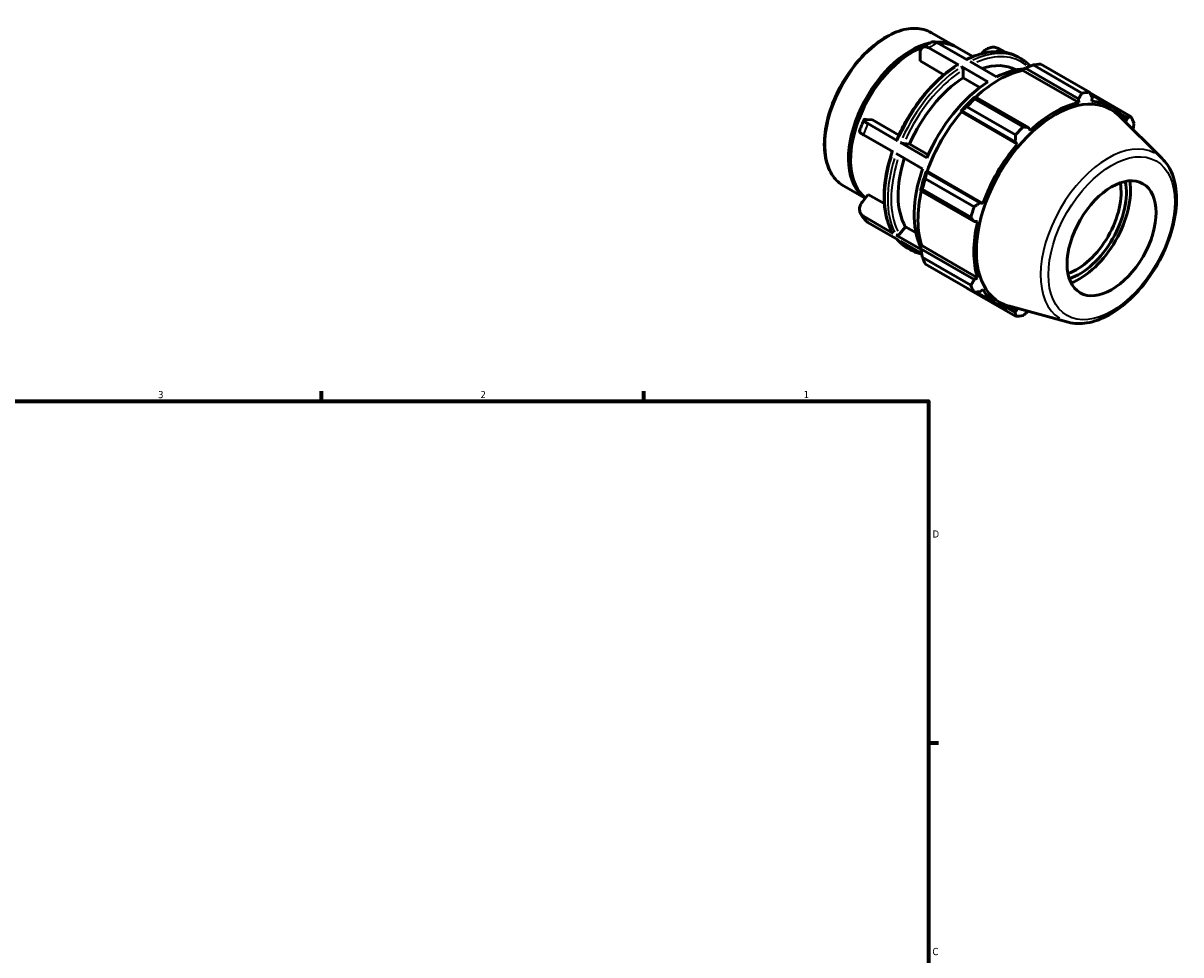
# Model space of a CAD drawing. Header units: inches. Extents: x -2.1 to 37.3, y -1.5 to 26.
# Tile 6 of 6: x 21.6 to 36.8, y 13.7 to 26. Entities that reach past the tile are written whole.
import ezdxf

# ---------------------------------------------------------------- set-up
doc = ezdxf.new("R2010")
doc.units = ezdxf.units.IN
doc.header["$MEASUREMENT"] = 0
for name, color, linetype, lineweight in [('Border (ANSI)', 7, 'Continuous', 70), ('Visible (ANSI)', 7, 'Continuous', 50), ('Visible Narrow (ANSI)', 7, 'Continuous', 35)]:
    doc.layers.add(name, color=color, linetype=linetype, lineweight=lineweight)
doc.styles.add('Note Text (ANSI)', font='tahoma.ttf')

# ---------------------------------------------------------------- blocks, each defined once
blk = doc.blocks.new('Borders Default Border')
at = {"layer": 'Border (ANSI)'}
for p, q in [((25.5, 21), (25.5, 21.134)), ((29.75, 21), (29.75, 21.134)), ((33.5, 16.5), (33.634, 16.5))]:
    blk.add_line(p, q, dxfattribs=at)
at = {"layer": 'Border (ANSI)', "flags": 128}
blk.add_lwpolyline([(0.5, 1), (0.5, 21), (33.5, 21), (33.5, 1), (0.5, 1)], dxfattribs=at)
at = {"layer": 'Border (ANSI)', "color": 5, "true_color": 0x0000ff, "char_height": 0.0945, "attachment_point": 7, "style": 'Note Text (ANSI)'}
for s, insert in [('3', (23.346, 21.038)), ('2', (27.596, 21.04)), ('1', (31.854, 21.04)), ('D', (33.553, 19.203)), ('C', (33.552, 13.701))]:
    blk.add_mtext(s, dxfattribs=dict(at, insert=insert))

msp = doc.modelspace()

# ---------------------------------------------------------------- linework, layer by layer
at = {"layer": 'Visible (ANSI)'}
for p, q in [((33.539, 25.854), (33.849, 25.676)), ((33.894, 25.429), (33.503, 25.654)), ((34.009, 25.495), (33.617, 25.72)), ((33.876, 25.66), (34.086, 25.539)), ((34.507, 25.596), (34.42, 25.646)), ((33.279, 25.593), (33.293, 25.601)), ((33.389, 25.482), (33.389, 25.588)), ((33.703, 25.301), (33.389, 25.482)), ((34.198, 25.577), (34.207, 25.589)), ((34.677, 25.535), (34.715, 25.513)), ((34.282, 25.206), (33.933, 25.407)), ((33.956, 25.261), (33.956, 25.366)), ((34.047, 25.473), (34.396, 25.271)), ((34.744, 25.358), (34.747, 25.373)), ((34.744, 25.358), (35.48, 24.934)), ((34.747, 25.373), (34.777, 25.389)), ((34.777, 25.389), (35.479, 24.984)), ((35.521, 25.059), (34.879, 25.429)), ((34.979, 25.438), (35.621, 25.069)), ((34.178, 25.133), (33.956, 25.261)), ((36.168, 24.751), (35.623, 25.065)), ((35.637, 25.038), (35.91, 24.881)), ((34.648, 24.509), (34.006, 24.878)), ((34.117, 25.009), (34.101, 25.001)), ((34.106, 24.983), (34.748, 24.614)), ((34.82, 24.605), (34.117, 25.009)), ((35.479, 24.984), (35.48, 24.934)), ((35.651, 24.951), (35.655, 25.001)), ((33.928, 24.818), (33.941, 24.823)), ((33.934, 24.81), (33.928, 24.818)), ((33.934, 24.81), (34.67, 24.386)), ((33.941, 24.823), (34.643, 24.418)), ((36.581, 24.195), (36.003, 24.767)), ((36.032, 24.782), (36.122, 24.731)), ((36.122, 24.731), (36.102, 24.689)), ((32.685, 24.712), (32.764, 24.705)), ((33.091, 24.43), (32.7, 24.656)), ((32.764, 24.705), (33.11, 24.506)), ((34.841, 24.566), (34.82, 24.605)), ((33.034, 24.283), (32.643, 24.508)), ((34.643, 24.418), (34.67, 24.386)), ((33.422, 24.06), (33.072, 24.261)), ((33.479, 24.207), (33.129, 24.408)), ((33.173, 24.393), (33.252, 24.386)), ((33.252, 24.386), (33.496, 24.245)), ((32.474, 24.195), (32.474, 24.179)), ((33.475, 24.015), (33.472, 24.028)), ((33.472, 24.028), (33.482, 24.028)), ((34.177, 23.611), (33.475, 24.015)), ((33.482, 24.028), (34.218, 23.604)), ((32.379, 23.839), (32.667, 23.673)), ((33.459, 23.931), (34.101, 23.561)), ((32.628, 23.625), (32.707, 23.724)), ((32.707, 23.724), (32.917, 23.603)), ((33.4, 23.787), (33.401, 23.769)), ((33.401, 23.769), (34.104, 23.365)), ((34.06, 23.422), (33.418, 23.792)), ((34.218, 23.604), (34.177, 23.611)), ((33.034, 23.211), (32.643, 23.436)), ((33.091, 23.13), (32.7, 23.355)), ((34.104, 23.365), (34.147, 23.365)), ((33.116, 23.201), (33.195, 23.299)), ((33.195, 23.299), (33.336, 23.218)), ((33.403, 22.999), (33.072, 23.189)), ((33.411, 22.946), (33.129, 23.108)), ((33.4, 23.04), (33.411, 23.051)), ((33.401, 23.007), (33.4, 23.04)), ((33.411, 23.051), (34.147, 22.627)), ((33.226, 23.016), (33.264, 22.994)), ((34.104, 22.602), (33.401, 23.007)), ((33.418, 22.898), (34.06, 22.528)), ((34.101, 22.437), (33.459, 22.806)), ((34.147, 22.627), (34.104, 22.602)), ((34.006, 22.489), (34.648, 22.119)), ((34.132, 22.438), (34.411, 22.278)), ((34.177, 22.44), (34.218, 22.47)), ((34.643, 22.17), (34.551, 22.222)), ((35.341, 22.041), (34.555, 22.254)), ((34.67, 22.208), (34.643, 22.17))]:
    msp.add_line(p, q, dxfattribs=at)
for centre, major_axis, start_param, end_param in [((33.268, 24.669), (-0.58, -1.008), 3.615744, 6.24657), ((33.296, 24.653), (-0.58, -1.008), 3.756999, 6.199455), ((33.268, 24.669), (0.58, 1.008), 6.259288, 6.654883), ((33.296, 24.653), (0.58, 1.008), 0, 0.367488), ((33.282, 24.661), (-0.57, -0.991), 3.928925, 5.495853), ((34.424, 24.003), (0.75, 1.302), 0.478032, 1.071949), ((34.013, 24.24), (0.645, 1.12), 0.011785, 0.57368), ((34.339, 24.052), (0.725, 1.26), 0.364053, 0.72788), ((34.493, 23.964), (0.806, 1.4), 0.343502, 0.438029), ((34.013, 24.24), (-0.645, -1.12), 3.987598, 4.909714), ((34.339, 24.052), (-0.725, -1.26), 3.980641, 4.91667), ((35.134, 23.594), (0.806, 1.4), 0.343502, 0.438029), ((34.424, 24.003), (-0.758, -1.316), 4.23049, 4.405023), ((34.493, 23.964), (0.806, 1.4), 1.1289, 1.223427), ((35.168, 23.574), (0.732, 1.271), 6.13202, 9.575944), ((35.16, 23.579), (-0.75, -1.302), 3.619624, 4.23049), ((35.16, 23.579), (0.75, 1.302), 5.975819, 6.586684), ((34.424, 24.003), (0.75, 1.302), 1.26343, 1.874295), ((35.134, 23.594), (0.806, 1.4), 5.841289, 5.935816), ((35.134, 23.594), (-0.806, -1.4), 4.270492, 4.36502), ((35.16, 23.579), (-0.75, -1.302), 4.405023, 5.015888), ((34.013, 24.24), (-0.645, -1.12), 5.068919, 5.956911), ((34.339, 24.052), (-0.725, -1.26), 5.027839, 5.916232), ((34.424, 24.003), (-0.758, -1.316), 5.015888, 5.190421), ((34.493, 23.964), (0.806, 1.4), 1.914298, 2.008825), ((35.452, 23.411), (-0.414, -0.718), 0.587777, 2.553815), ((35.487, 23.391), (0.438, 0.761), 3.712142, 5.712636), ((35.487, 23.391), (0.477, 0.829), 3.765548, 5.65923), ((34.424, 24.003), (0.75, 1.302), 2.065615, 2.659693), ((35.134, 23.594), (-0.806, -1.4), 5.055891, 5.150418), ((35.16, 23.579), (-0.75, -1.302), 5.190421, 5.801286), ((34.493, 23.964), (-0.806, -1.4), 5.841289, 5.935816), ((35.134, 23.594), (-0.806, -1.4), 5.841289, 5.935816), ((35.16, 23.579), (-0.75, -1.302), 5.975819, 6.586684), ((35.134, 23.594), (-0.806, -1.4), 0.343502, 0.438029)]:
    msp.add_ellipse(centre, major_axis=major_axis, ratio=0.578093, start_param=start_param, end_param=end_param, dxfattribs=at)
msp.add_ellipse((35.913, 23.146), major_axis=(0.414, 0.718), ratio=0.578093, dxfattribs=at)
for points, knots in [([(33.539, 25.854), (33.477, 25.89), (33.406, 25.909), (33.25, 25.914), (33.165, 25.897), (32.991, 25.831), (32.901, 25.779), (32.726, 25.647), (32.642, 25.565), (32.486, 25.381), (32.415, 25.279), (32.293, 25.063), (32.243, 24.949), (32.168, 24.722), (32.143, 24.609), (32.122, 24.393), (32.126, 24.291), (32.163, 24.109), (32.197, 24.028), (32.28, 23.911), (32.326, 23.869), (32.379, 23.839)], [5.499721, 5.499721, 5.499721, 5.499721, 5.802768, 5.802768, 6.116702, 6.116702, 6.440493, 6.440493, 6.765201, 6.765201, 7.089105, 7.089105, 7.41269, 7.41269, 7.736672, 7.736672, 8.061449, 8.061449, 8.384714, 8.384714, 8.641314, 8.641314, 8.641314, 8.641314]), ([(33.389, 25.588), (33.389, 25.596), (33.39, 25.604), (33.393, 25.62), (33.395, 25.627), (33.4, 25.639), (33.404, 25.645), (33.412, 25.655), (33.417, 25.659), (33.427, 25.665), (33.433, 25.667), (33.446, 25.67), (33.453, 25.67), (33.466, 25.669), (33.473, 25.667), (33.488, 25.662), (33.496, 25.658), (33.503, 25.654)], [-0.6080437, -0.6080437, -0.6080437, -0.6080437, -0.5319178, -0.5319178, -0.4557919, -0.4557919, -0.3797517, -0.3797517, -0.3037116, -0.3037116, -0.2277536, -0.2277536, -0.1517957, -0.1517957, -0.0758978, -0.0758978, 0, 0, 0, 0]), ([(33.42, 25.661), (33.428, 25.666), (33.436, 25.671), (33.452, 25.68), (33.46, 25.685), (33.476, 25.694), (33.483, 25.699), (33.499, 25.708), (33.507, 25.712), (33.523, 25.721), (33.531, 25.725), (33.539, 25.729)], [6.2256092, 6.2256092, 6.2256092, 6.2256092, 6.2485859, 6.2485859, 6.2715626, 6.2715626, 6.2945394, 6.2945394, 6.3175161, 6.3175161, 6.3404928, 6.3404928, 6.3404928, 6.3404928]), ([(33.617, 25.72), (33.61, 25.724), (33.603, 25.728), (33.588, 25.733), (33.58, 25.734), (33.567, 25.736), (33.56, 25.735), (33.549, 25.733), (33.544, 25.731), (33.539, 25.729)], [0, 0, 0, 0, 0.0758978, 0.0758978, 0.1517957, 0.1517957, 0.2277536, 0.2277536, 0.2907459, 0.2907459, 0.2907459, 0.2907459]), ([(34.207, 25.589), (34.213, 25.596), (34.221, 25.604), (34.237, 25.619), (34.245, 25.626), (34.262, 25.636), (34.272, 25.642), (34.291, 25.651), (34.301, 25.654), (34.32, 25.659), (34.33, 25.661), (34.35, 25.663), (34.36, 25.663), (34.378, 25.661), (34.387, 25.659), (34.405, 25.654), (34.413, 25.65), (34.42, 25.646)], [-0.6080437, -0.6080437, -0.6080437, -0.6080437, -0.5319178, -0.5319178, -0.4557919, -0.4557919, -0.3797517, -0.3797517, -0.3037116, -0.3037116, -0.2277536, -0.2277536, -0.1517957, -0.1517957, -0.0758978, -0.0758978, 0, 0, 0, 0]), ([(34.677, 25.535), (34.64, 25.556), (34.6, 25.573), (34.517, 25.596), (34.473, 25.603), (34.382, 25.607), (34.336, 25.604), (34.24, 25.589), (34.191, 25.577), (34.095, 25.544), (34.047, 25.524), (33.999, 25.5)], [5.4997209, 5.4997209, 5.4997209, 5.4997209, 5.6452277, 5.6452277, 5.7907346, 5.7907346, 5.9362415, 5.9362415, 6.0817484, 6.0817484, 6.2206636, 6.2206636, 6.2206636, 6.2206636]), ([(34.839, 25.413), (34.836, 25.416), (34.833, 25.419), (34.822, 25.431), (34.813, 25.44), (34.795, 25.456), (34.785, 25.464), (34.766, 25.479), (34.756, 25.487), (34.736, 25.5), (34.726, 25.507), (34.715, 25.513)], [5.3193565, 5.3193565, 5.3193565, 5.3193565, 5.3332423, 5.3332423, 5.374862, 5.374862, 5.4164816, 5.4164816, 5.4581012, 5.4581012, 5.4997209, 5.4997209, 5.4997209, 5.4997209]), ([(33.877, 25.43), (33.813, 25.389), (33.75, 25.342), (33.626, 25.235), (33.566, 25.176), (33.45, 25.048), (33.395, 24.979), (33.292, 24.835), (33.243, 24.759), (33.155, 24.602), (33.115, 24.522), (33.081, 24.44)], [0.055981, 0.055981, 0.055981, 0.055981, 0.2430015, 0.2430015, 0.4300219, 0.4300219, 0.6170423, 0.6170423, 0.8040627, 0.8040627, 0.9910832, 0.9910832, 0.9910832, 0.9910832]), ([(33.877, 25.43), (33.877, 25.43), (33.878, 25.43), (33.88, 25.432), (33.883, 25.432), (33.888, 25.432), (33.891, 25.43), (33.894, 25.429)], [0.43477174, 0.43477174, 0.43477174, 0.43477174, 0.43685053, 0.43685053, 0.46803381, 0.46803381, 0.49919247, 0.49919247, 0.49919247, 0.49919247]), ([(33.933, 25.407), (33.935, 25.405), (33.939, 25.402), (33.944, 25.397), (33.947, 25.393), (33.951, 25.386), (33.953, 25.381), (33.955, 25.374), (33.956, 25.37), (33.956, 25.366)], [0, 0, 0, 0, 0.0311587, 0.0311587, 0.0623419, 0.0623419, 0.0935558, 0.0935558, 0.1247961, 0.1247961, 0.1247961, 0.1247961]), ([(32.591, 24.557), (32.595, 24.567), (32.598, 24.577), (32.605, 24.597), (32.609, 24.607), (32.617, 24.627), (32.62, 24.636), (32.628, 24.656), (32.632, 24.666), (32.64, 24.686), (32.644, 24.695), (32.649, 24.705)], [5.1778011, 5.1778011, 5.1778011, 5.1778011, 5.2010919, 5.2010919, 5.2243828, 5.2243828, 5.2476736, 5.2476736, 5.2709644, 5.2709644, 5.2942553, 5.2942553, 5.2942553, 5.2942553]), ([(32.7, 24.656), (32.693, 24.66), (32.686, 24.664), (32.673, 24.672), (32.668, 24.677), (32.66, 24.684), (32.656, 24.687), (32.651, 24.694), (32.649, 24.697), (32.648, 24.702), (32.648, 24.704), (32.65, 24.708), (32.653, 24.71), (32.659, 24.712), (32.663, 24.713), (32.673, 24.713), (32.679, 24.713), (32.685, 24.712)], [0, 0, 0, 0, 0.0758978, 0.0758978, 0.1517957, 0.1517957, 0.2277536, 0.2277536, 0.3037116, 0.3037116, 0.3797517, 0.3797517, 0.4557919, 0.4557919, 0.5319178, 0.5319178, 0.6080437, 0.6080437, 0.6080437, 0.6080437]), ([(32.591, 24.557), (32.591, 24.556), (32.591, 24.554), (32.592, 24.55), (32.594, 24.547), (32.599, 24.54), (32.603, 24.536), (32.611, 24.529), (32.616, 24.525), (32.629, 24.517), (32.636, 24.512), (32.643, 24.508)], [-0.3603084, -0.3603084, -0.3603084, -0.3603084, -0.3037116, -0.3037116, -0.2277536, -0.2277536, -0.1517957, -0.1517957, -0.0758978, -0.0758978, 0, 0, 0, 0]), ([(33.081, 24.44), (33.081, 24.44), (33.081, 24.44), (33.081, 24.438), (33.082, 24.437), (33.086, 24.434), (33.088, 24.432), (33.091, 24.43)], [-0.07508972, -0.07508972, -0.07508972, -0.07508972, -0.06234194, -0.06234194, -0.03115866, -0.03115866, 0, 0, 0, 0]), ([(33.022, 24.29), (32.994, 24.209), (32.971, 24.128), (32.936, 23.967), (32.924, 23.887), (32.912, 23.733), (32.912, 23.659), (32.925, 23.517), (32.937, 23.45), (32.973, 23.327), (32.997, 23.27), (33.026, 23.219)], [1.1058034, 1.1058034, 1.1058034, 1.1058034, 1.290378, 1.290378, 1.477459, 1.477459, 1.6645399, 1.6645399, 1.8516209, 1.8516209, 2.0387019, 2.0387019, 2.0387019, 2.0387019]), ([(33.129, 24.408), (33.132, 24.407), (33.136, 24.405), (33.144, 24.401), (33.148, 24.4), (33.156, 24.397), (33.16, 24.396), (33.167, 24.394), (33.171, 24.393), (33.173, 24.393)], [0, 0, 0, 0, 0.0311587, 0.0311587, 0.0623419, 0.0623419, 0.0935558, 0.0935558, 0.1247961, 0.1247961, 0.1247961, 0.1247961]), ([(35.341, 22.041), (35.419, 22.02), (35.503, 22.017), (35.683, 22.047), (35.78, 22.082), (35.974, 22.189), (36.071, 22.261), (36.254, 22.435), (36.341, 22.535), (36.493, 22.754), (36.56, 22.873), (36.668, 23.115), (36.709, 23.24), (36.761, 23.484), (36.773, 23.604), (36.762, 23.826), (36.74, 23.929), (36.671, 24.086), (36.631, 24.146), (36.581, 24.195)], [2.509294, 2.509294, 2.509294, 2.509294, 2.799875, 2.799875, 3.118485, 3.118485, 3.449377, 3.449377, 3.779579, 3.779579, 4.108264, 4.108264, 4.437029, 4.437029, 4.767401, 4.767401, 5.098022, 5.098022, 5.348555, 5.348555, 5.348555, 5.348555]), ([(32.643, 23.436), (32.636, 23.44), (32.629, 23.445), (32.616, 23.457), (32.611, 23.464), (32.603, 23.477), (32.599, 23.485), (32.594, 23.502), (32.592, 23.511), (32.591, 23.527), (32.591, 23.536), (32.593, 23.555), (32.596, 23.564), (32.602, 23.582), (32.606, 23.591), (32.616, 23.609), (32.622, 23.618), (32.628, 23.625)], [0, 0, 0, 0, 0.0758978, 0.0758978, 0.1517957, 0.1517957, 0.2277536, 0.2277536, 0.3037116, 0.3037116, 0.3797517, 0.3797517, 0.4557919, 0.4557919, 0.5319178, 0.5319178, 0.6080437, 0.6080437, 0.6080437, 0.6080437]), ([(32.672, 23.378), (32.667, 23.384), (32.662, 23.39), (32.653, 23.402), (32.648, 23.408), (32.639, 23.421), (32.634, 23.427), (32.626, 23.44), (32.621, 23.447), (32.613, 23.46), (32.609, 23.467), (32.605, 23.474)], [4.1329582, 4.1329582, 4.1329582, 4.1329582, 4.1553487, 4.1553487, 4.1777393, 4.1777393, 4.2001299, 4.2001299, 4.2225205, 4.2225205, 4.244911, 4.244911, 4.244911, 4.244911]), ([(32.672, 23.378), (32.674, 23.375), (32.677, 23.373), (32.686, 23.364), (32.693, 23.359), (32.7, 23.355)], [-0.1088913, -0.1088913, -0.1088913, -0.1088913, -0.0758978, -0.0758978, 0, 0, 0, 0]), ([(33.026, 23.219), (33.027, 23.218), (33.027, 23.218), (33.028, 23.215), (33.031, 23.213), (33.034, 23.211)], [-0.03321971, -0.03321971, -0.03321971, -0.03321971, -0.03115866, -0.03115866, 0, 0, 0, 0]), ([(33.072, 23.189), (33.075, 23.187), (33.079, 23.186), (33.087, 23.185), (33.091, 23.186), (33.099, 23.188), (33.103, 23.19), (33.11, 23.194), (33.114, 23.198), (33.116, 23.201)], [0, 0, 0, 0, 0.0311587, 0.0311587, 0.0623419, 0.0623419, 0.0935558, 0.0935558, 0.1247961, 0.1247961, 0.1247961, 0.1247961]), ([(33.088, 23.131), (33.095, 23.123), (33.103, 23.114), (33.119, 23.097), (33.128, 23.089), (33.146, 23.072), (33.156, 23.064), (33.175, 23.049), (33.185, 23.042), (33.205, 23.028), (33.216, 23.022), (33.226, 23.016)], [2.1541839, 2.1541839, 2.1541839, 2.1541839, 2.1916497, 2.1916497, 2.2332693, 2.2332693, 2.2748889, 2.2748889, 2.3165086, 2.3165086, 2.3581282, 2.3581282, 2.3581282, 2.3581282]), ([(33.264, 22.994), (33.301, 22.972), (33.341, 22.956), (33.392, 22.941), (33.402, 22.939), (33.412, 22.937)], [2.3581282, 2.3581282, 2.3581282, 2.3581282, 2.5036351, 2.5036351, 2.5375441, 2.5375441, 2.5375441, 2.5375441])]:
    msp.add_open_spline(points, degree=3, knots=knots, dxfattribs=at)
for points, weights in [([(34.777, 25.389), (34.827, 25.408), (34.879, 25.429)], [1.00458662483, 1.00870800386, 1.01201947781]), ([(35.479, 24.984), (35.5, 25.021), (35.521, 25.059)], [1.00116768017, 1.00099232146, 1]), ([(35.621, 25.069), (35.639, 25.034), (35.655, 25.001)], [1, 1.00099232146, 1.00116768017]), ([(33.941, 24.823), (33.972, 24.85), (34.006, 24.878)], [1.00458662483, 1.00870800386, 1.01201947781]), ([(34.106, 24.983), (34.111, 24.997), (34.117, 25.009)], [1.01201947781, 1.00870800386, 1.00458662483]), ([(36.122, 24.731), (36.144, 24.741), (36.168, 24.751)], [1.00116768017, 1.00099232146, 1]), ([(34.748, 24.614), (34.784, 24.609), (34.82, 24.605)], [1, 1.00099232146, 1.00116768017]), ([(36.209, 24.66), (36.202, 24.617), (36.196, 24.576)], [1, 1.00091001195, 1.00113296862]), ([(34.643, 24.418), (34.646, 24.462), (34.648, 24.509)], [1.00116768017, 1.00099232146, 1]), ([(33.459, 23.931), (33.467, 23.974), (33.475, 24.015)], [1.01201947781, 1.00870800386, 1.00458662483]), ([(33.401, 23.769), (33.409, 23.78), (33.418, 23.792)], [1.00458662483, 1.00870800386, 1.01201947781]), ([(34.101, 23.561), (34.14, 23.587), (34.177, 23.611)], [1, 1.00099232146, 1.00116768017]), ([(34.104, 23.365), (34.082, 23.393), (34.06, 23.422)], [1.00116768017, 1.00099232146, 1]), ([(33.418, 22.898), (33.409, 22.954), (33.401, 23.007)], [1.01201947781, 1.00870800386, 1.00458662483]), ([(34.06, 22.528), (34.082, 22.566), (34.104, 22.602)], [1, 1.00099232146, 1.00116768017]), ([(34.006, 22.489), (34.005, 22.491), (34.003, 22.493)], [1.01201947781, 1.01185183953, 1.01168212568]), ([(34.177, 22.44), (34.14, 22.438), (34.101, 22.437)], [1.00116768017, 1.00099232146, 1]), ([(34.648, 22.119), (34.646, 22.145), (34.643, 22.17)], [1, 1.00099232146, 1.00116768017]), ([(34.815, 22.184), (34.782, 22.157), (34.748, 22.129)], [1.00114490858, 1.00093547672, 1])]:
    msp.add_rational_spline(points, weights, degree=2, dxfattribs=at)
at = {"layer": 'Visible Narrow (ANSI)'}
for centre, major_axis, start_param, end_param in [((32.959, 24.847), (-0.58, -1.008), 3.298672, 6.126106), ((33.56, 24.501), (0.725, 1.26), 0.733439, 0.83349), ((33.951, 24.275), (0.725, 1.26), 0.036394, 0.691486), ((33.99, 24.253), (0.725, 1.26), 0.036394, 0.691486), ((34.013, 24.24), (0.709, 1.231), 6.187603, 6.942534), ((33.951, 24.275), (0.725, 1.26), 0.88585, 1.728276), ((33.99, 24.253), (-0.725, -1.26), 4.027443, 4.869869), ((34.013, 24.24), (0.709, 1.231), 0.887019, 1.727108), ((33.56, 24.501), (0.725, 1.26), 1.780636, 1.880688), ((35.866, 23.173), (0.627, 1.089), 0.021031, 3.120562), ((33.951, 24.275), (-0.725, -1.26), 5.07464, 5.917067), ((33.99, 24.253), (-0.725, -1.26), 5.07464, 5.917067), ((34.013, 24.24), (-0.709, -1.231), 5.08182, 5.916214), ((33.56, 24.501), (-0.725, -1.26), 5.969426, 6.069478), ((33.951, 24.275), (-0.725, -1.26), 6.085444, 6.272778), ((33.99, 24.253), (-0.725, -1.26), 6.085444, 6.272778)]:
    msp.add_ellipse(centre, major_axis=major_axis, ratio=0.578093, start_param=start_param, end_param=end_param, dxfattribs=at)
msp.add_ellipse((35.913, 23.146), major_axis=(-0.587, -1.019), ratio=0.578093, dxfattribs=at)

# ---------------------------------------------------------------- block references
msp.add_blockref('Borders Default Border', (0, 0))

doc.saveas('drawing.dxf')
